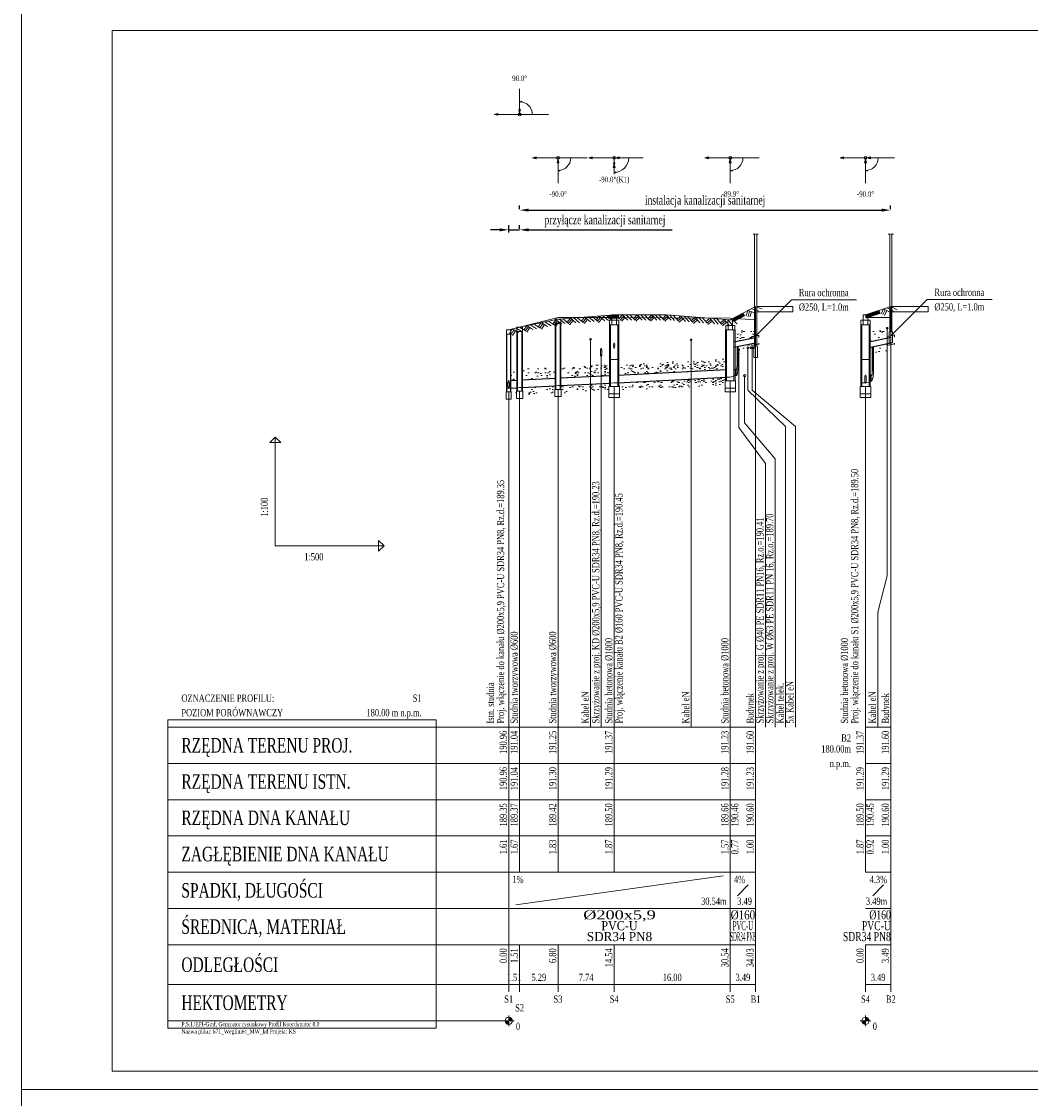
# Model space of a CAD drawing. Header units: metres. Extents: x 179 to 4242, y -694 to 805.
# Tile 6 of 25: x 496 to 774, y -8 to 290. Entities that reach past the tile are written whole.
import ezdxf
from ezdxf.enums import TextEntityAlignment as Align

# ---------------------------------------------------------------- set-up
doc = ezdxf.new("R2010")
doc.units = ezdxf.units.M
doc.header["$LTSCALE"] = 2
doc.layers.get('Defpoints').update_dxf_attribs({"lineweight": 0})
for name, color, linetype, lineweight in [('Armatura', 7, 'Continuous', 0), ('Budynki', 7, 'Continuous', 0), ('Liczby', 7, 'Continuous', 0), ('Linie_odn', 7, 'Continuous', 0), ('Linie_opisowe', 7, 'Continuous', 0), ('Linie_tabeli', 7, 'Continuous', 0), ('Odcinki', 7, 'Continuous', 20), ('Opis_PZ', 7, 'Continuous', 0), ('Opis_skrz', 1, 'Continuous', 0), ('Opis_uzbr_n', 7, 'Continuous', 0), ('Opis_wl', 7, 'Continuous', 0), ('Osie', 7, 'Continuous', 0), ('Podsypki', 7, 'Continuous', 0), ('Rury_ochr', 7, 'Continuous', 0), ('Teksty', 7, 'Continuous', 0), ('Teren_istn', 3, 'Continuous', 0), ('Teren_proj', 7, 'Continuous', 0), ('Uzbr_nadz', 7, 'Continuous', 0), ('Uzbr_podz', 7, 'Continuous', 0), ('warstwa_nr_0', 8, 'Continuous', 0), ('Wezly', 7, 'Continuous', 0), ('Wymiary', 7, 'Continuous', 0)]:
    doc.layers.add(name, color=color, linetype=linetype, lineweight=lineweight)
doc.styles.get("Standard").update_dxf_attribs({"font": 'GARA.TTF', "width": 0.8})
doc.dimstyles.new('ISO-25', dxfattribs={"dimtxt": 2.5, "dimasz": 2.5, "dimexe": 1.25, "dimexo": 0.625, "dimtad": 1, "dimtxsty": 'Standard', "dimcen": 2.5, "dimadec": 0, "dimazin": 0, "dimtfac": 1, "dimtmove": 0, "dimatfit": 3, "dimfxl": 1, "dimarcsym": 0})
pattern_1 = [(0, (306.6715, 0), (15.24, 3.81), [-1.905, 0, -5.715, 0]), (0, (306.6715, 0.1905), (15.24, 3.81), [-0.762, 0, -2.667, 0, -1.3716, 0, -5.715, 0]), (0, (306.6715, 0.381), (15.24, 3.81), [-0.381, 0, -1.905, 0, -1.905, 0, -4.191, 0, -1.3716, 0]), (0, (306.6715, 0.5715), (15.24, 3.81), [-1.3716, 0, -6.096, 0]), (0, (306.6715, 0.762), (15.24, 3.81), [-4.572, 0, -4.572, 0]), (0, (306.6715, 0.9525), (15.24, 3.81), [-6.477, 0]), (0, (306.6715, 1.143), (15.24, 3.81), [-1.905, 0, -8.382, 0]), (0, (306.6715, 1.3335), (15.24, 3.81), [-2.667, 0, -1.524, 0]), (0, (306.6715, 1.524), (15.24, 3.81), [-3.81, 0]), (0, (306.6715, 1.905), (15.24, 3.81), [-0.5334, 0, -5.715, 0, -3.429, 0]), (0, (306.6715, 2.0955), (15.24, 3.81), [-0.762, 0, -0.0762, 0, -1.905, 0]), (0, (306.6715, 2.286), (15.24, 3.81), [-0.381, 0, -4.953, 0, -5.715, 0]), (0, (306.6715, 2.4765), (15.24, 3.81), [-3.81, 0]), (0, (306.6715, 2.667), (15.24, 3.81), [-1.905, 0, -8.001, 0]), (0, (306.6715, 3.048), (15.24, 3.81), [-9.144, 0]), (0, (306.6715, 3.2385), (15.24, 3.81), [-1.905, 0, -0.1524, 0, -2.667, 0]), (0, (306.6715, 3.429), (15.24, 3.81), [-0.5334, 0, -3.81, 0, -1.524, 0, -2.667, 0, -3.048, 0]), (0, (306.6715, 3.6195), (15.24, 3.81), [-1.143, 0, -1.524, 0, -3.81, 0, -0.1524, 0, -1.905, 0]), (0, (306.6715, 3.81), (15.24, 3.81), [-3.81, 0])]

# ---------------------------------------------------------------- blocks, each defined once
blk = doc.blocks.new('*D162')
at = {"layer": 'Defpoints', "color": 0}
for p in [(633.61, 232.05), (633.61, 231.73), (630.59, 230.74)]:
    blk.add_point(p, dxfattribs=at)
at = {"layer": 'Podsypki', "color": 0, "lineweight": -2}
for p, q in [((628.09, 232.05), (625.59, 232.05)), ((630.59, 231.36), (630.59, 233.3)), ((630.59, 232.05), (633.61, 232.05)), ((633.61, 232.35), (633.61, 233.3)), ((636.11, 232.05), (675.66, 232.05))]:
    blk.add_line(p, q, dxfattribs=at)
at = {"layer": 'Podsypki', "color": 0}
for points in [[(628.09, 231.63), (628.09, 232.47), (630.59, 232.05)], [(636.11, 232.47), (636.11, 231.63), (633.61, 232.05)]]:
    blk.add_solid(points, dxfattribs=at)
at = {"layer": 'Podsypki', "color": 0, "insert": (657.13, 234.43), "char_height": 2.5, "attachment_point": 5}
blk.add_mtext('przyłącze kanalizacji sanitarnej', dxfattribs=at)
blk = doc.blocks.new('*D163')
at = {"layer": 'Defpoints', "color": 0}
for p in [(633.61, 237.17), (735.87, 237.49), (735.87, 237.17)]:
    blk.add_point(p, dxfattribs=at)
at = {"layer": 'Podsypki', "color": 0, "lineweight": -2}
for p, q in [((633.61, 237.8), (633.61, 238.74)), ((735.87, 237.8), (735.87, 238.74)), ((636.11, 237.49), (733.37, 237.49))]:
    blk.add_line(p, q, dxfattribs=at)
at = {"layer": 'Podsypki', "color": 0}
for points in [[(636.11, 237.91), (636.11, 237.08), (633.61, 237.49)], [(733.37, 237.08), (733.37, 237.91), (735.87, 237.49)]]:
    blk.add_solid(points, dxfattribs=at)
at = {"layer": 'Podsypki', "color": 0, "insert": (684.74, 239.87), "char_height": 2.5, "attachment_point": 5}
blk.add_mtext('instalacja kanalizacji sanitarnej', dxfattribs=at)

msp = doc.modelspace()

# ---------------------------------------------------------------- hatches: boundary and pattern name
at = {"layer": 'Podsypki'}
h = msp.add_hatch(dxfattribs=at)
h.set_pattern_fill('SCREED', color=256, scale=0.3, style=0)
h.set_pattern_definition(pattern_1)
h.paths.add_polyline_path([(631.251, 190.533), (632.815, 190.611), (632.815, 193.611), (631.251, 193.533)])
h.paths.add_polyline_path([(632.815, 188.411), (631.251, 188.333), (631.251, 188.333), (631.251, 187.4), (631.311, 187.4), (631.311, 186.333), (632.743, 186.411), (632.743, 187.521), (632.743, 187.551), (632.815, 187.551), (632.815, 188.411)])
h.paths.add_polyline_path([(643.399, 188.94), (634.399, 188.49), (634.399, 187.551), (634.471, 187.551), (634.471, 186.49), (643.327, 186.94), (643.327, 188.05), (643.327, 188.08), (643.399, 188.08)])
h.paths.add_polyline_path([(634.399, 190.69), (643.399, 191.14), (643.399, 194.14), (634.399, 193.69)])
h.paths.add_polyline_path([(644.983, 191.22), (653.171, 191.629), (653.171, 194.629), (644.983, 194.22)])
h.paths.add_polyline_path([(653.171, 189.429), (644.983, 189.02), (644.983, 188.08), (645.055, 188.08), (645.055, 187.02), (653.171, 187.431)])
h.paths.add_polyline_path([(656.078, 189.574), (653.171, 189.429), (653.171, 187.431), (656.078, 187.579)])
h.paths.add_polyline_path([(653.171, 191.629), (656.078, 191.774), (656.078, 194.774), (653.171, 194.629)])
h.paths.add_polyline_path([(658.352, 191.888), (658.352, 194.888), (656.078, 194.774), (656.078, 191.774), (658.352, 191.888)])
h.paths.add_polyline_path([(658.352, 188.854), (658.352, 189.688), (656.078, 189.574), (656.078, 187.579), (658.232, 187.688), (658.232, 188.804), (658.232, 188.854)])
h.paths.add_polyline_path([(661.952, 189.868), (660.992, 189.82), (660.992, 188.854), (661.112, 188.854), (661.112, 187.82), (663.056, 187.918)])
h.paths.add_polyline_path([(690.353, 190.454), (690.353, 191.288), (661.952, 189.868), (663.056, 187.918), (690.233, 189.288), (690.233, 190.454)])
h.paths.add_polyline_path([(660.992, 192.02), (690.353, 193.488), (690.353, 196.488), (660.992, 195.02)])
h.paths.add_polyline_path([(694.031, 199.206, -0.4247998), (694.239, 199.006, -0.4142136), (694.039, 198.806), (694.039, 197.834), (697.031, 198.446), (697.031, 200.453), (694.031, 199.853)])
h.paths.add_polyline_path([(694.031, 201.453), (697.031, 202.053), (697.031, 204.65, -0.5518808), (696.806, 205.008), (694.031, 204.453)])
h.paths.add_polyline_path([(692.993, 201.245), (694.031, 201.453), (694.031, 204.453), (692.993, 204.245)])
h.paths.add_polyline_path([(694.031, 199.853), (692.993, 199.645), (692.993, 197.645), (693.113, 197.645), (694.039, 197.834), (694.031, 197.834), (694.031, 198.806), (694.039, 198.806, -0.9821563), (694.031, 199.206)])
h.paths.add_polyline_path([(697.198, 205.086, -0.2134401), (697.281, 204.9, -0.4142136), (697.031, 204.65), (697.031, 202.053), (697.591, 202.165), (697.591, 202.165), (697.591, 202.555), (697.591, 202.615), (698.354, 202.768), (698.354, 205.317)])
h.paths.add_polyline_path([(697.651, 204.65, -2.4142136), (697.901, 204.9, -0.4142136)], flags=16)
h = msp.add_hatch(dxfattribs=at)
h.set_pattern_fill('SCREED', color=256, scale=0.3, style=0)
h.set_pattern_definition(pattern_1)
h.paths.add_polyline_path([(730.944, 201.355), (733.954, 202.002), (733.954, 202.002), (733.954, 204.65, -0.4732117), (733.709, 204.949), (730.944, 204.355), (730.944, 201.355)])
h.paths.add_polyline_path([(730.944, 201.355), (733.954, 202.002), (733.954, 202.002), (733.954, 204.65, -0.4732117), (733.709, 204.949), (730.944, 204.355), (730.944, 201.355)], flags=16)
h.paths.add_polyline_path([(730.944, 201.355), (733.954, 202.002), (733.954, 202.002), (733.954, 204.65, -0.4732117), (733.709, 204.949), (730.944, 204.355), (730.944, 201.355)], flags=0)
h.paths.add_polyline_path([(731.154, 199.776), (731.169, 199.776), (731.169, 197.781), (733.954, 198.392), (733.954, 200.402), (730.944, 199.755), (730.944, 197.732), (731.154, 197.778)])
h.paths.add_polyline_path([(730.274, 201.211), (730.944, 201.355), (730.944, 201.355), (730.944, 204.355), (730.274, 204.211)])
h.paths.add_polyline_path([(730.944, 199.755), (730.854, 199.735), (730.854, 197.712), (730.944, 197.732)])
h.paths.add_polyline_path([(735.935, 198.827), (735.935, 199.9), (735.935, 200.377), (734.954, 200.167), (734.954, 198.612)])
h.paths.add_polyline_path([(734.954, 200.167), (734.954, 200.226), (734.954, 200.617), (734.954, 200.617), (733.954, 200.402), (733.954, 198.392), (734.954, 198.612)])
h.paths.add_polyline_path([(735.435, 203.9), (735.635, 203.9), (735.635, 205.363), (734.157, 205.045, -0.1563749), (734.204, 204.9, -0.4142136), (733.954, 204.65), (733.954, 202.002), (733.954, 202.002), (734.954, 202.217), (734.954, 202.216), (734.954, 202.607), (734.954, 202.667), (735.435, 202.77)])
h.paths.add_polyline_path([(735.435, 203.9), (735.635, 203.9), (735.635, 205.363), (734.157, 205.045, -0.1563749), (734.204, 204.9, -0.4142136), (733.954, 204.65), (733.954, 202.002), (733.954, 202.002), (734.954, 202.217), (734.954, 202.216), (734.954, 202.607), (734.954, 202.667), (735.435, 202.77)], flags=16)
h.paths.add_polyline_path([(734.954, 204.65, -2.4142136), (735.204, 204.9, -0.4142136)], flags=0)

# ---------------------------------------------------------------- linework, layer by layer
at = {"layer": 'Armatura'}
for p, q in [((693.273, 193.593), (693.273, 191.793)), ((693.543, 194.943), (693.903, 194.943)), ((730.824, 193.354), (731.184, 193.354)), ((730.554, 192.004), (730.554, 190.204))]:
    msp.add_line(p, q, dxfattribs=at)
for points in [[(693.558, 199.831), (693.558, 194.943), (693.573, 194.943), (693.573, 199.834)], [(693.888, 199.897), (693.888, 194.943), (693.873, 194.943), (693.873, 199.894)], [(693.273, 193.443), (693.32, 193.462), (693.366, 193.517), (693.409, 193.607), (693.449, 193.73), (693.485, 193.883), (693.516, 194.062), (693.54, 194.262), (693.558, 194.48), (693.569, 194.709), (693.573, 194.943)], [(693.273, 193.518), (693.317, 193.536), (693.361, 193.588), (693.402, 193.674), (693.44, 193.79), (693.474, 193.936), (693.503, 194.106), (693.527, 194.296), (693.544, 194.503), (693.554, 194.72), (693.558, 194.943)], [(693.273, 191.943), (693.367, 191.98), (693.458, 192.09), (693.545, 192.27), (693.626, 192.516), (693.697, 192.822), (693.758, 193.18), (693.807, 193.581), (693.843, 194.016), (693.865, 194.474), (693.873, 194.943)], [(693.273, 191.868), (693.369, 191.906), (693.463, 192.019), (693.552, 192.203), (693.634, 192.456), (693.708, 192.769), (693.77, 193.136), (693.821, 193.547), (693.858, 193.993), (693.88, 194.462), (693.888, 194.943)], [(730.554, 191.854), (730.601, 191.873), (730.647, 191.928), (730.69, 192.018), (730.73, 192.141), (730.766, 192.293), (730.797, 192.472), (730.821, 192.673), (730.839, 192.891), (730.85, 193.119), (730.854, 193.354)], [(730.554, 191.929), (730.598, 191.947), (730.642, 191.999), (730.683, 192.084), (730.721, 192.201), (730.755, 192.346), (730.784, 192.517), (730.808, 192.707), (730.825, 192.914), (730.835, 193.131), (730.839, 193.354)], [(730.554, 190.354), (730.648, 190.391), (730.739, 190.501), (730.826, 190.681), (730.907, 190.927), (730.978, 191.233), (731.039, 191.591), (731.088, 191.992), (731.124, 192.427), (731.146, 192.885), (731.154, 193.354)], [(730.554, 190.279), (730.65, 190.317), (730.744, 190.429), (730.833, 190.614), (730.915, 190.866), (730.989, 191.18), (731.051, 191.547), (731.102, 191.958), (731.139, 192.404), (731.161, 192.873), (731.169, 193.354)]]:
    msp.add_lwpolyline(points, dxfattribs=at)
for points in [[(730.854, 193.354), (730.854, 199.776), (730.839, 199.776), (730.839, 193.354)], [(731.154, 193.354), (731.154, 199.776), (731.169, 199.776), (731.169, 193.354)], [(692.673, 193.443), (693.273, 193.443), (693.273, 193.518), (692.673, 193.518)], [(692.673, 191.943), (693.273, 191.943), (693.273, 191.868), (692.673, 191.868)], [(729.954, 191.854), (730.554, 191.854), (730.554, 191.929), (729.954, 191.929)], [(729.954, 190.354), (730.554, 190.354), (730.554, 190.279), (729.954, 190.279)]]:
    msp.add_lwpolyline(points, close=True, dxfattribs=at)
at = {"layer": 'Budynki'}
for points in [[(699.354, 230.9), (698.754, 230.9), (698.954, 230.9), (698.954, 199.85), (699.154, 199.85), (699.154, 196.85), (698.654, 196.85), (698.654, 196.85), (698.154, 196.85), (698.154, 199.85), (698.354, 199.85), (698.354, 230.9), (698.554, 230.9), (697.954, 230.9)], [(736.635, 230.9), (736.035, 230.9), (736.235, 230.9), (736.235, 203.9), (736.435, 203.9), (736.435, 200.9), (735.935, 200.9), (735.935, 200.9), (735.435, 200.9), (735.435, 203.9), (735.635, 203.9), (735.635, 230.9), (735.835, 230.9), (735.235, 230.9)]]:
    msp.add_lwpolyline(points, dxfattribs=at)
for points in [[(698.954, 209.4), (708.954, 209.4), (708.954, 210.9), (698.954, 210.9)], [(736.235, 209.4), (746.235, 209.4), (746.235, 210.9), (736.235, 210.9)]]:
    msp.add_lwpolyline(points, close=True, dxfattribs=at)
at = {"layer": 'Liczby'}
for p, q in [((630.282, 12.949), (630.9, 14.851)), ((630.35, 12.93), (630.833, 14.87)), ((630.418, 12.915), (630.765, 14.885)), ((630.487, 12.905), (630.696, 14.895)), ((630.557, 12.901), (630.626, 14.899)), ((630.591, 15.4), (630.591, 12.4)), ((728.645, 12.949), (729.263, 14.851)), ((728.712, 12.93), (729.196, 14.87)), ((728.78, 12.915), (729.127, 14.885)), ((728.849, 12.905), (729.058, 14.895)), ((728.919, 12.901), (728.989, 14.899)), ((728.954, 15.4), (728.954, 12.4)), ((629.091, 13.9), (632.091, 13.9)), ((629.594, 13.83), (631.589, 13.97)), ((629.601, 13.761), (631.582, 14.039)), ((629.613, 13.692), (631.57, 14.108)), ((629.63, 13.624), (631.553, 14.176)), ((629.652, 13.558), (631.531, 14.242)), ((629.678, 13.493), (631.505, 14.307)), ((629.709, 13.431), (631.474, 14.37)), ((629.743, 13.37), (631.439, 14.43)), ((629.782, 13.312), (631.4, 14.488)), ((629.825, 13.257), (631.357, 14.543)), ((629.872, 13.205), (631.311, 14.595)), ((629.922, 13.157), (631.261, 14.643)), ((629.976, 13.112), (631.207, 14.688)), ((630.032, 13.071), (631.151, 14.729)), ((630.091, 13.034), (631.091, 14.766)), ((630.153, 13.001), (631.03, 14.799)), ((630.217, 12.973), (630.966, 14.827)), ((727.454, 13.9), (730.454, 13.9)), ((727.956, 13.83), (729.951, 13.97)), ((727.964, 13.761), (729.944, 14.039)), ((727.976, 13.692), (729.932, 14.108)), ((727.993, 13.624), (729.915, 14.176)), ((728.014, 13.558), (729.894, 14.242)), ((728.04, 13.493), (729.867, 14.307)), ((728.071, 13.431), (729.837, 14.37)), ((728.106, 13.37), (729.802, 14.43)), ((728.145, 13.312), (729.763, 14.488)), ((728.188, 13.257), (729.72, 14.543)), ((728.235, 13.205), (729.673, 14.595)), ((728.285, 13.157), (729.623, 14.643)), ((728.338, 13.112), (729.57, 14.688)), ((728.395, 13.071), (729.513, 14.729)), ((728.454, 13.034), (729.454, 14.766)), ((728.515, 13.001), (729.392, 14.799)), ((728.579, 12.973), (729.328, 14.827))]:
    msp.add_line(p, q, dxfattribs=at)
for centre in [(630.591, 13.9), (728.954, 13.9)]:
    msp.add_circle(centre, 1, dxfattribs=at)
at = {"layer": 'Linie_opisowe'}
for p, q in [((653.171, 201.862), (653.171, 94.9)), ((680.872, 201.759), (680.872, 94.9)), ((656.078, 197.244), (656.078, 94.9))]:
    msp.add_line(p, q, dxfattribs=at)
for points in [[(734.954, 204.9), (734.954, 136.62), (732.335, 126.62), (732.335, 94.9)], [(694.039, 199.006), (694.039, 177.58), (701.354, 167.58), (701.354, 94.9)], [(696.529, 199.54), (696.529, 187.82), (706.94, 177.82), (706.94, 94.9)], [(697.699, 199.534), (697.699, 187.82), (709.64, 177.82), (709.64, 94.9)], [(695.637, 191.86), (695.637, 178.86), (704.054, 168.86), (704.054, 94.9)]]:
    msp.add_lwpolyline(points, dxfattribs=at)
at = {"layer": 'Linie_tabeli'}
for p, q in [((566.239, 144.9), (566.239, 174.9)), ((566.239, 144.9), (596.239, 144.9)), ((536.671, 94.9), (630.591, 94.9)), ((630.591, 94.9), (698.654, 94.9)), ((630.591, 94.9), (630.591, 84.9)), ((630.591, 94.9), (630.591, 23.9)), ((633.607, 94.9), (633.607, 84.9)), ((644.191, 94.9), (644.191, 84.9)), ((659.672, 94.9), (659.672, 84.9)), ((691.673, 94.9), (691.673, 84.9)), ((698.654, 94.9), (698.654, 84.9)), ((698.654, 94.9), (698.654, 23.9)), ((728.954, 94.9), (735.935, 94.9)), ((728.954, 94.9), (728.954, 84.9)), ((728.954, 94.9), (728.954, 54.9)), ((735.935, 94.9), (735.935, 84.9)), ((735.935, 94.9), (735.935, 23.9)), ((536.671, 84.9), (630.591, 84.9)), ((630.591, 84.9), (698.654, 84.9)), ((630.591, 84.9), (630.591, 54.9)), ((633.607, 84.9), (633.607, 54.9)), ((644.191, 84.9), (644.191, 54.9)), ((659.672, 84.9), (659.672, 54.9)), ((691.673, 84.9), (691.673, 54.9)), ((698.654, 84.9), (698.654, 54.9)), ((728.954, 84.9), (735.935, 84.9)), ((728.954, 84.9), (728.954, 54.9)), ((735.935, 84.9), (735.935, 54.9)), ((536.671, 74.9), (630.591, 74.9)), ((630.591, 74.9), (698.654, 74.9)), ((728.954, 74.9), (735.935, 74.9)), ((536.671, 64.9), (630.591, 64.9)), ((630.591, 64.9), (698.654, 64.9)), ((728.954, 64.9), (735.935, 64.9)), ((536.671, 54.9), (630.591, 54.9)), ((630.591, 54.9), (698.654, 54.9)), ((630.591, 54.9), (630.591, 44.9)), ((632.591, 45.9), (689.673, 53.9)), ((691.673, 54.9), (691.673, 44.9)), ((691.673, 54.9), (691.673, 44.9)), ((698.654, 54.9), (698.654, 44.9)), ((728.954, 54.9), (735.935, 54.9)), ((693.673, 48.4), (696.654, 51.4)), ((730.954, 48.4), (733.935, 51.4)), ((536.671, 44.9), (630.591, 44.9)), ((630.591, 44.9), (698.654, 44.9)), ((691.673, 44.9), (691.673, 34.9)), ((698.654, 44.9), (698.654, 34.9)), ((728.954, 44.9), (735.935, 44.9)), ((735.935, 44.9), (735.935, 34.9)), ((536.671, 34.9), (630.591, 34.9)), ((630.591, 34.9), (698.654, 34.9)), ((630.591, 34.9), (630.591, 21.9)), ((633.607, 34.9), (633.607, 21.9)), ((644.191, 34.9), (644.191, 21.9)), ((659.672, 34.9), (659.672, 21.9)), ((691.673, 34.9), (691.673, 21.9)), ((698.654, 34.9), (698.654, 21.9)), ((728.954, 34.9), (735.935, 34.9)), ((728.954, 34.9), (728.954, 21.9)), ((728.954, 34.9), (728.954, 23.9)), ((735.935, 34.9), (735.935, 21.9)), ((536.671, 23.9), (630.591, 23.9)), ((630.591, 23.9), (698.654, 23.9)), ((728.954, 23.9), (735.935, 23.9)), ((536.671, 13.9), (630.591, 13.9))]:
    msp.add_line(p, q, dxfattribs=at)
for points in [[(521.299, 0), (935.562, 0), (935.562, 287), (521.299, 287)], [(566.239, 174.9), (567.739, 173.4), (564.739, 173.4)], [(596.239, 144.9), (594.739, 143.4), (594.739, 146.4)], [(536.671, 11.9), (610.591, 11.9), (610.591, 96.9), (536.671, 96.9)]]:
    msp.add_lwpolyline(points, close=True, dxfattribs=at)
for points in [[(698.654, 94.9), (698.654, 210.9)], [(735.935, 94.9), (735.935, 210.9)], [(691.673, 94.9), (691.673, 190.404)], [(630.591, 94.9), (630.591, 187.4)], [(633.607, 94.9), (633.607, 187.521)], [(644.191, 94.9), (644.191, 188.05)], [(659.672, 94.9), (659.672, 188.804)], [(728.954, 94.9), (728.954, 188.804)]]:
    msp.add_lwpolyline(points, dxfattribs=at)
at = {"layer": 'Odcinki'}
for points in [[(692.673, 201.109), (698.654, 202.305), (698.654, 202.377), (692.673, 201.181)], [(729.954, 201.069), (735.935, 202.355), (735.935, 202.427), (729.954, 201.142)], [(692.673, 199.654), (698.654, 200.85), (698.654, 200.778), (692.673, 199.581)], [(729.954, 199.615), (735.935, 200.9), (735.935, 200.827), (729.954, 199.542)], [(660.672, 191.904), (690.673, 193.404), (690.673, 193.504), (660.672, 192.004)], [(631.091, 190.425), (633.007, 190.521), (633.007, 190.621), (631.091, 190.525)], [(634.207, 190.581), (643.591, 191.05), (643.591, 191.15), (634.207, 190.681)], [(644.791, 191.11), (658.672, 191.804), (658.672, 191.904), (644.791, 191.21)], [(660.672, 189.904), (690.673, 191.404), (690.673, 191.304), (660.672, 189.804)], [(631.091, 188.425), (633.007, 188.521), (633.007, 188.421), (631.091, 188.325)], [(634.207, 188.581), (643.591, 189.05), (643.591, 188.95), (634.207, 188.481)], [(644.791, 189.11), (658.672, 189.804), (658.672, 189.704), (644.791, 189.01)]]:
    msp.add_lwpolyline(points, close=True, dxfattribs=at)
at = {"layer": 'Opis_wl'}
for centre, major_axis, ratio in [((659.672, 200.127), (0, -0.8), 0.2), ((659.672, 200.127), (0, -0.727), 0.2000688), ((630.591, 189.4), (0, -1.1), 0.2), ((630.591, 189.4), (0, -1), 0.2), ((728.954, 190.854), (0, -1.1), 0.2), ((728.954, 190.854), (0, -1), 0.2)]:
    msp.add_ellipse(centre, major_axis=major_axis, ratio=ratio, dxfattribs=at)
at = {"layer": 'Osie'}
for p, q in [((633.607, 263.9), (641.607, 263.9)), ((644.191, 251.9), (652.191, 251.9)), ((659.672, 251.9), (667.672, 251.9)), ((691.673, 251.9), (699.673, 251.9)), ((728.954, 251.9), (736.954, 251.9))]:
    msp.add_line(p, q, dxfattribs=at)
at = {"layer": 'Rury_ochr'}
for p, q in [((697.591, 202.555), (697.591, 202.165)), ((699.591, 202.768), (699.591, 202.377)), ((734.954, 202.607), (734.954, 202.216)), ((736.954, 202.818), (736.954, 202.427)), ((697.591, 200.175), (697.591, 200.565)), ((699.591, 200.387), (699.591, 200.778)), ((734.954, 200.226), (734.954, 200.617)), ((736.954, 200.437), (736.954, 200.827))]:
    msp.add_line(p, q, dxfattribs=at)
for points in [[(697.591, 202.555), (699.591, 202.956), (699.591, 203.015), (697.591, 202.615)], [(734.954, 202.607), (736.954, 203.037), (736.954, 203.096), (734.954, 202.667)], [(697.591, 200.175), (699.591, 200.575), (699.591, 200.515), (697.591, 200.115)], [(734.954, 200.226), (736.954, 200.656), (736.954, 200.596), (734.954, 200.167)]]:
    msp.add_lwpolyline(points, close=True, dxfattribs=at)
at = {"layer": 'Teksty'}
for p, q in [((698.591, 202.756), (708.591, 212.756)), ((708.591, 212.756), (726.511, 212.756)), ((735.954, 202.822), (745.954, 212.822)), ((745.954, 212.822), (763.874, 212.822))]:
    msp.add_line(p, q, dxfattribs=at)
at = {"layer": 'Teren_istn'}
for points in [[(630.591, 204.5), (633.607, 205.254), (644.191, 207.9), (659.672, 207.835), (691.673, 207.7), (698.654, 207.2)], [(728.954, 207.835), (735.935, 207.835)]]:
    msp.add_lwpolyline(points, dxfattribs=at)
at = {"layer": 'Teren_proj'}
for points in [[(633.607, 205.254), (644.191, 207.4), (659.672, 208.6), (674.132, 208.6), (691.673, 207.2), (698.654, 210.9)], [(728.954, 208.6), (735.935, 210.9)]]:
    msp.add_lwpolyline(points, dxfattribs=at)
at = {"layer": 'Uzbr_nadz'}
for p, q in [((735.934, 210.899), (737.72, 209.999)), ((651.591, 207.974), (650.616, 206.835)), ((651.591, 207.974), (653.111, 206.673)), ((652.591, 208.052), (654.111, 206.751)), ((653.591, 208.129), (655.111, 206.828)), ((655.591, 208.284), (654.616, 207.145)), ((655.971, 207.959), (654.996, 206.82)), ((655.591, 208.284), (657.111, 206.983)), ((656.591, 208.362), (658.111, 207.061)), ((657.591, 208.439), (659.111, 207.138)), ((662.011, 208.6), (660.951, 207.539)), ((662.365, 208.246), (661.304, 207.185)), ((662.011, 208.6), (663.426, 207.185)), ((663.011, 208.6), (664.426, 207.185)), ((664.011, 208.6), (665.426, 207.185)), ((666.011, 208.6), (664.951, 207.539)), ((666.365, 208.246), (665.304, 207.185)), ((666.011, 208.6), (667.426, 207.185)), ((667.011, 208.6), (668.426, 207.185)), ((668.011, 208.6), (669.426, 207.185)), ((670.011, 208.6), (668.951, 207.539)), ((670.365, 208.246), (669.304, 207.185)), ((670.011, 208.6), (671.426, 207.185)), ((671.011, 208.6), (672.426, 207.185)), ((672.011, 208.6), (673.426, 207.185)), ((674.011, 208.6), (672.951, 207.539)), ((674.365, 208.246), (673.304, 207.185)), ((674.011, 208.6), (675.426, 207.185)), ((675.011, 208.53), (676.323, 207.02)), ((676.011, 208.45), (677.309, 206.927)), ((678.011, 208.29), (676.87, 207.317)), ((678.336, 207.91), (677.194, 206.937)), ((678.011, 208.29), (679.309, 206.768)), ((679.011, 208.21), (680.309, 206.688)), ((680.011, 208.13), (681.309, 206.608)), ((682.011, 207.971), (680.87, 206.998)), ((682.011, 207.971), (683.309, 206.448)), ((696.531, 209.775), (696.091, 208.341)), ((696.531, 209.775), (698.443, 209.188)), ((697.009, 209.628), (696.569, 208.195)), ((697.487, 209.482), (697.047, 208.048)), ((697.531, 210.305), (699.443, 209.718)), ((698.531, 210.835), (700.443, 210.248)), ((733.934, 210.24), (733.258, 208.901)), ((734.38, 210.015), (733.705, 208.676)), ((733.934, 210.24), (735.72, 209.34)), ((734.827, 209.79), (734.151, 208.451)), ((734.934, 210.57), (736.72, 209.669)), ((632.591, 205), (634.306, 203.971)), ((633.591, 205.25), (635.306, 204.221)), ((635.591, 205.657), (634.763, 204.406)), ((636.008, 205.381), (635.179, 204.13)), ((635.591, 205.657), (637.258, 204.552)), ((636.425, 205.104), (635.596, 203.854)), ((636.591, 205.859), (638.258, 204.755)), ((637.591, 206.062), (639.258, 204.957)), ((639.591, 206.468), (638.763, 205.218)), ((640.008, 206.191), (639.179, 204.941)), ((639.591, 206.468), (641.258, 205.363)), ((640.425, 205.915), (639.596, 204.665)), ((640.591, 206.671), (642.258, 205.566)), ((641.591, 206.873), (643.258, 205.768)), ((643.591, 207.279), (642.763, 206.029)), ((644.008, 207.003), (643.179, 205.752)), ((643.591, 207.279), (645.258, 206.174)), ((644.425, 206.726), (643.596, 205.476)), ((644.591, 207.431), (646.203, 206.247)), ((645.591, 207.509), (647.111, 206.208)), ((647.591, 207.664), (646.616, 206.525)), ((647.971, 207.339), (646.996, 206.199)), ((648.351, 207.014), (647.376, 205.874)), ((647.591, 207.664), (649.111, 206.363)), ((648.591, 207.742), (650.111, 206.441)), ((649.591, 207.819), (651.111, 206.518)), ((651.971, 207.649), (650.996, 206.51)), ((652.351, 207.324), (651.376, 206.184)), ((656.351, 207.634), (655.376, 206.494)), ((662.719, 207.893), (661.658, 206.832)), ((666.719, 207.893), (665.658, 206.832)), ((670.719, 207.893), (669.658, 206.832)), ((674.719, 207.893), (673.658, 206.832)), ((678.66, 207.529), (677.518, 206.556)), ((682.336, 207.59), (681.194, 206.617)), ((682.66, 207.21), (681.518, 206.237)), ((683.011, 207.891), (684.309, 206.369)), ((684.011, 207.811), (685.309, 206.289)), ((686.011, 207.651), (684.87, 206.679)), ((686.336, 207.271), (685.194, 206.298)), ((686.66, 206.89), (685.518, 205.917)), ((686.011, 207.651), (687.309, 206.129)), ((687.011, 207.572), (688.309, 206.049)), ((688.011, 207.492), (689.309, 205.97)), ((690.011, 207.332), (688.87, 206.359)), ((690.336, 206.952), (689.194, 205.979)), ((690.66, 206.571), (689.518, 205.598)), ((690.011, 207.332), (691.309, 205.81)), ((691.011, 207.252), (692.309, 205.73)), ((692.011, 207.379), (693.592, 206.154)), ((631.591, 204.75), (630.82, 203.464)), ((632.02, 204.493), (631.248, 203.207)), ((631.591, 204.75), (633.306, 203.721)), ((632.449, 204.236), (631.677, 202.95))]:
    msp.add_line(p, q, dxfattribs=at)
at = {"layer": 'Uzbr_nadz', "const_width": 1}
for points in [[(658.011, 207.971), (659.672, 208.1), (661.011, 208.1)], [(692.531, 207.155), (695.531, 208.745)], [(728.954, 208.1), (732.934, 209.411)]]:
    msp.add_lwpolyline(points, dxfattribs=at)
at = {"layer": 'Uzbr_podz'}
for centre, radius in [((734.954, 204.9), 0.25), ((653.171, 201.862), 0.25), ((680.872, 201.759), 0.25), ((694.039, 199.006), 0.2), ((694.039, 199.006), 0.191), ((696.506, 199.535), 0.25), ((697.306, 199.535), 0.25), ((697.506, 199.535), 0.25), ((697.706, 199.535), 0.25), ((697.906, 199.535), 0.25), ((698.106, 199.535), 0.25), ((695.637, 191.86), 0.315), ((695.637, 191.86), 0.3)]:
    msp.add_circle(centre, radius, dxfattribs=at)
for major_axis in [(0, -1.1), (0, -1)]:
    msp.add_ellipse((656.078, 198.244), major_axis=major_axis, ratio=0.2, dxfattribs=at)
at = {"layer": 'warstwa_nr_0'}
for points in [[(496.299, -5), (940.562, -5), (940.562, 292), (496.299, 292)], [(629.966, 203.3), (631.216, 203.3), (631.216, 204.5), (629.966, 204.5)], [(629.966, 187.4), (631.216, 187.4), (631.216, 203.3), (629.966, 203.3)], [(630.091, 187.4), (631.091, 187.4), (631.091, 203.3), (630.091, 203.3)], [(629.871, 185.4), (631.311, 185.4), (631.311, 187.4), (629.871, 187.4)], [(630.091, 187.4), (631.091, 187.4), (631.091, 188.4), (630.091, 188.4)], [(496.299, -302), (1576.787, -302), (1576.787, -5), (496.299, -5)]]:
    msp.add_lwpolyline(points, close=True, dxfattribs=at)
at = {"layer": 'Wezly'}
for p, q in [((660.272, 207.1), (659.072, 207.1)), ((660.272, 205.9), (659.072, 205.9)), ((692.273, 205.7), (691.073, 205.7)), ((729.554, 207.1), (728.354, 207.1)), ((729.554, 205.9), (728.354, 205.9)), ((692.273, 204.5), (691.073, 204.5)), ((660.792, 196.3), (658.552, 196.3)), ((730.074, 196.3), (727.834, 196.3))]:
    msp.add_line(p, q, dxfattribs=at)
for points in [[(659.048, 207.1), (660.296, 207.1), (660.296, 208.6), (659.048, 208.6)], [(728.33, 207.1), (729.578, 207.1), (729.578, 208.6), (728.33, 208.6)], [(632.857, 204.054), (634.357, 204.054), (634.357, 205.254), (632.857, 205.254)], [(643.441, 206.2), (644.941, 206.2), (644.941, 207.4), (643.441, 207.4)], [(643.441, 188.05), (644.941, 188.05), (644.941, 206.2), (643.441, 206.2)], [(643.591, 188.05), (644.791, 188.05), (644.791, 206.2), (643.591, 206.2)], [(659.072, 207.1), (658.422, 207.1), (658.422, 205.9), (659.072, 205.9)], [(658.672, 196.3), (658.422, 196.3), (658.422, 205.9), (658.672, 205.9)], [(660.272, 207.1), (660.922, 207.1), (660.922, 205.9), (660.272, 205.9)], [(660.672, 196.3), (660.922, 196.3), (660.922, 205.9), (660.672, 205.9)], [(691.073, 205.7), (690.423, 205.7), (690.423, 204.5), (691.073, 204.5)], [(691.049, 205.7), (692.297, 205.7), (692.297, 207.2), (691.049, 207.2)], [(692.273, 205.7), (692.923, 205.7), (692.923, 204.5), (692.273, 204.5)], [(728.354, 207.1), (727.704, 207.1), (727.704, 205.9), (728.354, 205.9)], [(727.954, 196.3), (727.704, 196.3), (727.704, 205.9), (727.954, 205.9)], [(729.554, 207.1), (730.204, 207.1), (730.204, 205.9), (729.554, 205.9)], [(729.954, 196.3), (730.204, 196.3), (730.204, 205.9), (729.954, 205.9)], [(632.857, 187.521), (634.357, 187.521), (634.357, 204.054), (632.857, 204.054)], [(633.007, 187.521), (634.207, 187.521), (634.207, 204.054), (633.007, 204.054)], [(690.673, 190.404), (690.353, 190.404), (690.353, 204.5), (690.673, 204.5)], [(692.673, 190.404), (692.993, 190.404), (692.993, 204.5), (692.673, 204.5)], [(658.672, 188.804), (658.352, 188.804), (658.352, 196.3), (658.672, 196.3)], [(660.672, 188.804), (660.992, 188.804), (660.992, 196.3), (660.672, 196.3)], [(727.954, 188.804), (727.634, 188.804), (727.634, 196.3), (727.954, 196.3)], [(729.954, 188.804), (730.274, 188.804), (730.274, 196.3), (729.954, 196.3)], [(690.233, 188.404), (693.113, 188.404), (693.113, 190.404), (690.233, 190.404)], [(691.673, 190.404), (690.673, 190.404), (690.673, 191.404), (691.673, 191.454), (692.673, 191.654), (692.673, 190.404)], [(632.743, 185.521), (634.471, 185.521), (634.471, 187.521), (632.743, 187.521)], [(633.607, 187.521), (633.007, 187.521), (633.007, 188.521), (633.607, 188.551), (634.207, 188.581), (634.207, 187.521)], [(643.327, 186.05), (645.055, 186.05), (645.055, 188.05), (643.327, 188.05)], [(644.191, 188.05), (643.591, 188.05), (643.591, 189.05), (644.191, 189.08), (644.791, 189.11), (644.791, 188.05)], [(658.232, 186.804), (661.112, 186.804), (661.112, 188.804), (658.232, 188.804)], [(659.672, 188.804), (658.672, 188.804), (658.672, 189.804), (659.672, 189.854), (660.672, 189.904), (660.672, 188.804)], [(690.233, 187.404), (693.113, 187.404), (693.113, 188.404), (690.233, 188.404)], [(727.514, 186.804), (730.394, 186.804), (730.394, 188.804), (727.514, 188.804)], [(728.954, 188.804), (727.954, 188.804), (727.954, 189.854), (728.954, 189.854), (729.954, 190.065), (729.954, 188.804)], [(658.232, 185.804), (661.112, 185.804), (661.112, 186.804), (658.232, 186.804)], [(727.514, 185.804), (730.394, 185.804), (730.394, 186.804), (727.514, 186.804)]]:
    msp.add_lwpolyline(points, close=True, dxfattribs=at)
at = {"layer": 'Wymiary'}
for p, q in [((633.607, 263.9), (633.61, 270.9)), ((633.607, 263.9), (626.607, 263.9)), ((644.191, 251.9), (637.191, 251.9)), ((644.191, 251.9), (644.196, 244.9)), ((659.672, 251.9), (652.672, 251.9)), ((659.672, 251.9), (659.675, 247.4)), ((659.672, 251.9), (666.672, 251.891)), ((691.673, 251.9), (684.673, 251.9)), ((691.673, 251.9), (691.686, 244.9)), ((728.954, 251.9), (721.954, 251.9)), ((728.954, 251.9), (732.954, 251.895)), ((728.954, 251.9), (728.958, 244.9))]:
    msp.add_line(p, q, dxfattribs=at)
for points in [[(633.608, 267.4), (634.091, 267.27), (634.092, 267.529)], [(633.607, 264.3), (633.866, 265.266), (633.349, 265.266)], [(626.607, 263.9), (627.573, 263.641), (627.573, 264.159)], [(637.191, 251.9), (638.157, 251.641), (638.157, 252.159)], [(644.192, 251.5), (643.933, 250.534), (644.451, 250.534)], [(652.672, 251.9), (653.638, 251.641), (653.638, 252.159)], [(659.673, 250.2), (659.415, 249.234), (659.933, 249.234)], [(660.072, 251.899), (661.038, 251.639), (661.039, 252.157)], [(684.673, 251.9), (685.639, 251.641), (685.639, 252.159)], [(691.674, 251.5), (691.417, 250.534), (691.934, 250.535)], [(721.954, 251.9), (722.92, 251.641), (722.92, 252.159)], [(728.954, 251.5), (728.696, 250.534), (729.214, 250.534)], [(729.354, 251.899), (730.319, 251.639), (730.32, 252.157)], [(644.194, 248.4), (644.677, 248.271), (644.676, 248.53)], [(659.675, 247.9), (660.158, 247.771), (660.158, 248.03)], [(691.68, 248.4), (692.163, 248.272), (692.162, 248.53)], [(728.956, 248.4), (729.439, 248.271), (729.439, 248.53)]]:
    msp.add_lwpolyline(points, close=True, dxfattribs=at)
for centre, radius in [((633.607, 263.9), 0.4), ((644.191, 251.9), 0.4), ((659.672, 251.9), 0.4), ((659.673, 250.4), 0.2), ((691.673, 251.9), 0.4), ((728.954, 251.9), 0.4)]:
    msp.add_circle(centre, radius, dxfattribs=at)
for centre, radius, start, end in [((633.607, 263.9), 3.5, 359.99853, 89.97363), ((644.191, 251.9), 3.5, 270.03572, 359.99867), ((659.672, 251.9), 4, 270.0347, 0.00112), ((691.673, 251.9), 3.5, 270.10997, 0.00146), ((728.954, 251.9), 3.5, 270.03572, 359.99867)]:
    msp.add_arc(centre, radius, start, end, dxfattribs=at)

# ---------------------------------------------------------------- texts
at = {"layer": 'Liczby', "width": 0.8}
for s, height, p in [('90.0%%D', 1.5, (633.611, 273.1)), ('-90.0%%D(K1)', 1.5, (659.676, 245.2)), ('-90.0%%D', 1.5, (644.197, 241.2)), ('-89.9%%D', 1.5, (691.691, 241.2)), ('-90.0%%D', 1.5, (728.959, 241.2)), ('1.51', 2, (632.099, 24.9)), ('5.29', 2, (638.899, 24.9)), ('7.74', 2, (651.932, 24.9)), ('16.00', 2, (675.673, 24.9)), ('3.49', 2, (695.163, 24.9)), ('3.49', 2, (732.444, 24.9)), ('S3', 2, (644.191, 18.9)), ('S4', 2, (659.672, 18.9)), ('S5', 2, (691.673, 18.9)), ('B1', 2, (698.654, 18.9)), ('S4', 2, (728.954, 18.9)), ('B2', 2, (735.935, 18.9)), ('S2', 2, (633.607, 16.5))]:
    msp.add_text(s, height=height, dxfattribs=at).set_placement(p, align=Align.CENTER)
msp.add_text('1:100', height=2, rotation=90, dxfattribs=at).set_placement((564.239, 152.9))
for s, p in [('1:500', (574.239, 140.9)), ('1%', (631.591, 51.9)), ('4%', (692.673, 51.9)), ('0', (632.591, 11.4)), ('0', (730.954, 11.4))]:
    msp.add_text(s, height=2, dxfattribs=at).set_placement(p)
for s, p in [('190.96', (630.091, 93.9)), ('191.04', (633.107, 93.9)), ('191.25', (643.691, 93.9)), ('191.37', (659.172, 93.9)), ('191.23', (691.173, 93.9)), ('191.60', (698.154, 93.9)), ('191.37', (728.454, 93.9)), ('191.60', (735.435, 93.9)), ('190.96', (630.091, 83.9)), ('191.04', (633.107, 83.9)), ('191.30', (643.691, 83.9)), ('191.29', (659.172, 83.9)), ('191.28', (691.173, 83.9)), ('191.23', (698.154, 83.9)), ('191.29', (728.454, 83.9)), ('191.29', (735.435, 83.9)), ('189.35', (630.091, 73.9)), ('189.37', (633.107, 73.9)), ('189.42', (643.691, 73.9)), ('189.50', (659.172, 73.9)), ('189.66', (691.173, 73.9)), ('190.46', (693.923, 73.9)), ('190.60', (698.154, 73.9)), ('189.50', (728.454, 73.9)), ('190.45', (731.204, 73.9)), ('190.60', (735.435, 73.9)), ('1.61', (630.091, 63.9)), ('1.67', (633.107, 63.9)), ('1.83', (643.691, 63.9)), ('1.87', (659.172, 63.9)), ('1.57', (691.173, 63.9)), ('0.77', (693.923, 63.9)), ('1.00', (698.154, 63.9)), ('1.87', (728.454, 63.9)), ('0.92', (731.204, 63.9)), ('1.00', (735.435, 63.9)), ('0.00', (630.091, 33.9)), ('1.51', (633.107, 33.9)), ('6.80', (643.691, 33.9)), ('14.54', (659.172, 33.9)), ('30.54', (691.173, 33.9)), ('34.03', (698.154, 33.9)), ('0.00', (728.454, 33.9)), ('3.49', (735.435, 33.9))]:
    msp.add_text(s, height=2, rotation=90, dxfattribs=at).set_placement(p, align=Align.RIGHT)
for s, height, p in [('4.3%', 2, (734.935, 51.9)), ('30.54m', 2, (690.673, 45.9)), ('3.49', 2, (697.654, 45.9)), ('3.49m', 2, (734.935, 45.9)), ('%%c160', 2.5, (735.935, 41.9)), ('PVC-U', 2.5, (735.935, 38.9)), ('SDR34 PN8', 2.5, (735.935, 35.9))]:
    msp.add_text(s, height=height, dxfattribs=at).set_placement(p, align=Align.RIGHT)
at = {"layer": 'Liczby'}
for s, width, p, p2 in [('%%c200x5,9', 1.378406, (651.132, 41.9), (671.132, 41.9)), ('%%c160', 0.808543, (691.788, 41.9), (698.538, 41.9)), ('PVC-U', 0.905506, (656.132, 38.9), (666.132, 38.9)), ('PVC-U', 0.509347, (692.351, 38.9), (697.976, 38.9)), ('SDR34 PN8', 0.969903, (652.132, 35.9), (670.132, 35.9)), ('SDR34 PN8', 0.376161, (691.673, 35.9), (698.654, 35.9))]:
    msp.add_text(s, height=2.5, dxfattribs=dict(at, width=width)).set_placement(p, p2, align=Align.FIT)
at = {"layer": 'Linie_odn', "width": 0.8}
for s, p in [('Rura ochronna', (710.591, 213.756)), ('Rura ochronna', (747.954, 213.822)), ('%%c250, L=1.0m', (710.591, 209.756)), ('%%c250, L=1.0m', (747.954, 209.822))]:
    msp.add_text(s, height=2, dxfattribs=at).set_placement(p)
at = {"layer": 'Linie_tabeli', "width": 0.8}
for s, height, p in [('OZNACZENIE PROFILU:', 2, (540.367, 101.9)), ('POZIOM PORÓWNAWCZY', 2, (540.367, 97.9)), ('RZĘDNA TERENU PROJ.', 4, (540.367, 87.9)), ('RZĘDNA TERENU ISTN.', 4, (540.367, 77.9)), ('RZĘDNA DNA KANAŁU', 4, (540.367, 67.9)), ('ZAGŁĘBIENIE DNA KANAŁU', 4, (540.367, 57.9)), ('SPADKI, DŁUGOŚCI', 4, (540.367, 47.9)), ('ŚREDNICA, MATERIAŁ', 4, (540.367, 37.9)), ('ODLEGŁOŚCI', 4, (540.367, 27.4)), ('HEKTOMETRY', 4, (540.367, 16.9)), ('P.S.I./EPI-Graf, Generator rysunkowy Profil Koordynator 8.0', 1.2, (540.367, 12.4)), ('Nazwa pliku: 671_Wegliniec_MW_kd Projekt: KS', 1.2, (540.367, 10.4))]:
    msp.add_text(s, height=height, dxfattribs=at).set_placement(p)
for s, p in [('S1', (606.591, 101.9)), ('180.00 m n.p.m.', (606.591, 97.9)), ('B2', (724.954, 90.9)), ('180.00m', (724.954, 87.9)), ('n.p.m.', (724.954, 83.9))]:
    msp.add_text(s, height=2, dxfattribs=at).set_placement(p, align=Align.RIGHT)
at = {"layer": 'Opis_PZ', "width": 0.8}
for s, p in [('Studnia tworzywowa %%C600', (633.107, 95.9)), ('Studnia tworzywowa %%C600', (643.691, 95.9)), ('Studnia betonowa %%C1000', (659.172, 95.9)), ('Studnia betonowa %%C1000', (691.173, 95.9)), ('Studnia betonowa %%C1000', (724.154, 95.9)), ('Istn. studnia', (626.541, 95.9)), ('Budynek', (698.154, 95.9)), ('Budynek', (735.435, 95.9))]:
    msp.add_text(s, height=2, rotation=90, dxfattribs=at).set_placement(p)
at = {"layer": 'Opis_skrz', "width": 0.8}
for s, p in [('Skrzyżowanie z proj. KD %%c200x5,9 PVC-U SDR34 PN8, Rz.d.=190.23', (655.578, 95.9)), ('Skrzyżowanie z proj. W %%C63 PE SDR11 PN 16, Rz.o.=189.70', (703.554, 95.9)), ('Skrzyżowanie z proj. G %%C40 PE SDR11 PN16, Rz.o.=190.41', (700.854, 95.9))]:
    msp.add_text(s, height=2, rotation=90, dxfattribs=at).set_placement(p)
at = {"layer": 'Opis_uzbr_n', "width": 0.8}
for s, p in [('Kabel telek.', (706.44, 95.9)), ('5x Kabel eN', (709.14, 95.9)), ('Kabel eN', (652.671, 95.9)), ('Kabel eN', (680.372, 95.9)), ('Kabel eN', (731.835, 95.9))]:
    msp.add_text(s, height=2, rotation=90, dxfattribs=at).set_placement(p)
at = {"layer": 'Opis_wl', "width": 0.8}
for s, p in [('Proj. włączenie do kanału S1 %%c200x5,9 PVC-U SDR34 PN8, Rz.d.=189.50', (726.954, 95.9)), ('Proj. włączenie do kanału %%c200x5,9 PVC-U SDR34 PN8, Rz.d.=189.35', (629.341, 95.9)), ('Proj. włączenie kanału B2 %%c160 PVC-U SDR34 PN8, Rz.d.=190.45', (661.972, 95.9))]:
    msp.add_text(s, height=2, rotation=90, dxfattribs=at).set_placement(p)
at = {"layer": 'warstwa_nr_0', "width": 0.8}
msp.add_text('S1', height=2, dxfattribs=at).set_placement((630.591, 18.9), align=Align.CENTER)

# ---------------------------------------------------------------- dimensions: what is measured, and where the dimension line sits
at = {"layer": 'Podsypki'}
for base, p1, p2, text, picture, middle in [((735.87, 237.494), (633.607, 237.171), (735.87, 237.171), 'instalacja kanalizacji sanitarnej', '*D163', (684.738, 239.871)), ((633.606, 232.05), (630.59, 230.739), (633.606, 231.727), 'przyłącze kanalizacji sanitarnej', '*D162', (657.133, 234.427))]:
    dim = msp.add_linear_dim(base=base, p1=p1, p2=p2, text=text, dimstyle='ISO-25', override={"dimtfill": 0, "dimtfillclr": 0}, dxfattribs=at)
    dim.commit()
    dim.dimension.update_dxf_attribs({"geometry": picture, "text_midpoint": middle})

doc.saveas('drawing.dxf')
